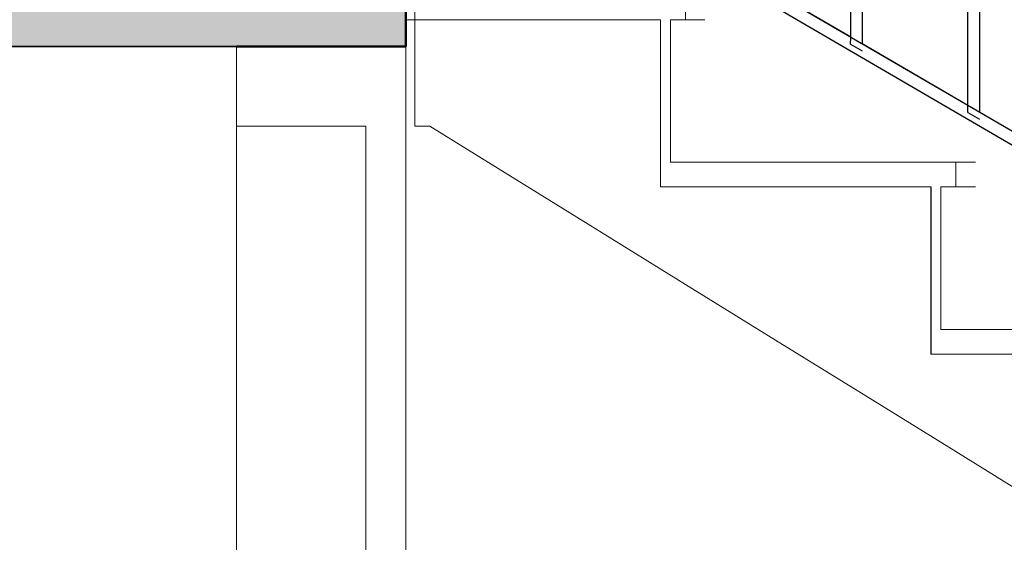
# Model space of a CAD drawing. Header units: millimetres. Extents: x -36478 to 31050, y -14815 to 11827.
# Tile 35 of 256: x -8024 to -7035, y 1132 to 1657. Entities that reach past the tile are written whole.
import ezdxf

# ---------------------------------------------------------------- set-up
doc = ezdxf.new("R2010")
doc.units = ezdxf.units.MM
doc.header["$MEASUREMENT"] = 0
doc.linetypes.add('Wipeout_Contour', pattern=[1000, 0, -1000])
for name, color, linetype in [('3D prvky model', 7, 'Continuous'), ('Interiér - schodiště', 7, 'Continuous'), ('Konstrukce - nosné', 7, 'Continuous'), ('Nové_0', 7, 'Continuous'), ('Nové_Kóty - SP', 7, 'Continuous'), ('Nové_Výplně - Povrchové', 7, 'Continuous'), ('TZB - VZT', 7, 'Continuous'), ('Výplně - Povrchové', 7, 'Continuous'), ('Výplně – Řezové', 7, 'Continuous')]:
    doc.layers.add(name, color=color, linetype=linetype)
doc.styles.add('GENEROVANÝ_STYL_2', font='txt')
doc.dimstyles.new('GENEROVANÝ_STYL__4', dxfattribs={"dimtxt": 125, "dimasz": 142.5, "dimexe": 0.18, "dimexo": 150, "dimgap": 0, "dimtad": 1, "dimdec": 0, "dimzin": 0, "dimdsep": 46, "dimtxsty": 'GENEROVANÝ_STYL_2', "dimblk": 'ARROWHEAD_6', "dimblk1": 'ARROWHEAD_6', "dimblk2": 'ARROWHEAD_6', "dimcen": 0.09, "dimclrd": 1, "dimclre": 1, "dimclrt": 1, "dimazin": 0, "dimtfac": 1, "dimtdec": 4, "dimtmove": 0, "dimatfit": 3, "dimfxl": 1, "dimtolj": 1, "dimtzin": 0, "dimarcsym": 0})

# ---------------------------------------------------------------- blocks, each defined once
blk = doc.blocks.new('*D6313')
at = {"layer": 'Nové_Kóty - SP', "color": 1, "linetype": 'Continuous', "lineweight": 25}
for p, q in [((-7511.64, 3120.05), (-7666.75, 2874.28)), ((-7586.69, 3001.13), (-7681.83, 3061.17)), ((-7483.24, 3024.53), (-7690.15, 2977.73)), ((-5193.38, 1490.72), (-7586.69, 3001.13)), ((-5118.33, 1609.64), (-5273.43, 1363.87)), ((-5296.83, 1467.32), (-5089.93, 1514.12)), ((-5098.24, 1430.68), (-5193.38, 1490.72))]:
    blk.add_line(p, q, dxfattribs=at)
at = {"layer": 'Nové_Kóty - SP', "color": 1, "lineweight": 25, "insert": (-6557.43, 2381.13), "char_height": 125, "attachment_point": 7, "rotation": 327.74418, "style": 'GENEROVANÝ_STYL_2'}
blk.add_mtext('\\A1;{\\pql;\\fArial|b0|i0|c0|p38;2\xa0830}', dxfattribs=at)
blk = doc.blocks.new('ARROWHEAD_6')
at = {"color": 0, "linetype": 'Continuous', "lineweight": 0}
for p, q in [((-0.5, -0.5), (0.5, 0.5)), ((0, 0), (-1, 0))]:
    blk.add_line(p, q, dxfattribs=at)

msp = doc.modelspace()

# ---------------------------------------------------------------- hatches: boundary and pattern name
at = {"layer": 'Výplně – Řezové', "linetype": 'Continuous', "lineweight": 13}
msp.add_hatch(color=254, dxfattribs=at).paths.add_polyline_path([(-7766.15, 1650.13), (-7851.03, 1650.13), (-7851.03, 1831.66), (-7766.15, 1831.66)])

# ---------------------------------------------------------------- wipeouts: each hides what was drawn before it
at = {"color": 254, "linetype": 'Wipeout_Contour', "lineweight": 0, "ltscale": 49724.457531}
msp.add_wipeout([(-7626.59, 1657), (-7635.88, 1657), (-7635.88, 170), (-5456.21, 170), (-5456.21, 217.25), (-7611.73, 1550), (-7626.59, 1550)], dxfattribs=at).dxf.layer = 'Výplně - Povrchové'
at = {"color": 254, "linetype": 'Wipeout_Contour', "lineweight": 0, "ltscale": 33394.916398}
msp.add_wipeout([(-7806.34, 1630), (-8729.74, 1630), (-8729.74, 170), (-7806.34, 170)], dxfattribs=at).dxf.layer = 'Výplně - Povrchové'

# ---------------------------------------------------------------- next in the draw order: linework, layer by layer
at = {"layer": 'Konstrukce - nosné', "color": 7, "linetype": 'Continuous', "lineweight": 50}
msp.add_line((-7635.88, 1850), (-7635.88, 1630), dxfattribs=at)
at = {"layer": 'Konstrukce - nosné', "color": 8, "linetype": 'Continuous', "lineweight": 13, "flags": 128}
msp.add_lwpolyline([(-7635.88, 1630), (-7635.88, 1562), (-7635.88, 200)], dxfattribs=at)

# ---------------------------------------------------------------- next in the draw order: wipeouts: each hides what was drawn before it
at = {"color": 254, "linetype": 'Wipeout_Contour', "lineweight": 0, "ltscale": 22329.406146}
msp.add_wipeout([(-7350.31, 1514), (-7136.07, 1514), (-7350.31, 1637.41)], dxfattribs=at).dxf.layer = 'Výplně - Povrchové'
at = {"color": 254, "linetype": 'Wipeout_Contour', "lineweight": 0, "ltscale": 47182.657116}
msp.add_wipeout([(-7806.34, 1630), (-7806.34, 170), (-7805.88, 170), (-7805.88, 200), (-7805.92, 200), (-7805.92, 1630)], dxfattribs=at).dxf.layer = 'Výplně - Povrchové'
at = {"color": 254, "linetype": 'Wipeout_Contour', "lineweight": 0, "ltscale": 21412.192682}
msp.add_wipeout([(-6844.43, 1346), (-7078.59, 1480.89), (-7078.59, 1346)], dxfattribs=at).dxf.layer = 'Výplně - Povrchové'

# ---------------------------------------------------------------- next in the draw order: hatches: boundary and pattern name
at = {"layer": 'Výplně – Řezové', "linetype": 'Continuous', "lineweight": 13}
for points in [[(-7805.88, 1630), (-7805.88, 1850), (-8904.4, 1850), (-8904.4, 1630)], [(-7805.88, 1850), (-7805.88, 1630), (-7635.88, 1630), (-7635.88, 1850)]]:
    msp.add_hatch(color=254, dxfattribs=at).paths.add_polyline_path(points)

# ---------------------------------------------------------------- next in the draw order: linework, layer by layer
at = {"layer": '3D prvky model', "color": 7, "linetype": 'Continuous', "lineweight": 35}
msp.add_line((-7805.88, 1630), (-8904.4, 1630), dxfattribs=at)
at = {"layer": 'Konstrukce - nosné', "color": 7, "linetype": 'Continuous', "lineweight": 50}
msp.add_line((-7635.88, 1630), (-7805.88, 1630), dxfattribs=at)
at = {"layer": 'TZB - VZT', "color": 7, "linetype": 'Continuous', "lineweight": 35}
msp.add_line((-7805.67, 1630), (-8931.86, 1630), dxfattribs=at)

# ---------------------------------------------------------------- next in the draw order: wipeouts: each hides what was drawn before it
at = {"color": 254, "linetype": 'Wipeout_Contour', "lineweight": 0, "ltscale": 30110.876467}
msp.add_wipeout([(-7350.31, 1637.41), (-7369.87, 1648.68), (-7369.87, 1514), (-7350.31, 1514)], dxfattribs=at).dxf.layer = 'Výplně - Povrchové'
at = {"color": 254, "linetype": 'Wipeout_Contour', "lineweight": 0, "ltscale": 31276.108963}
msp.add_wipeout([(-7675.9, 1550), (-7805.9, 1550), (-7805.9, 200), (-7675.9, 200)], dxfattribs=at).dxf.layer = 'Výplně - Povrchové'
at = {"color": 254, "linetype": 'Wipeout_Contour', "lineweight": 0, "ltscale": 36161.72363}
msp.add_wipeout([(-7098.16, 1489), (-7098.16, 1346), (-7078.59, 1346), (-7078.59, 1480.89), (-7092.67, 1489)], dxfattribs=at).dxf.layer = 'Výplně - Povrchové'

# ---------------------------------------------------------------- next in the draw order: linework, layer by layer
at = {"layer": 'Konstrukce - nosné', "color": 8, "linetype": 'Continuous', "lineweight": 13}
for p, q in [((-7805.88, 1630), (-7805.88, 1550)), ((-7805.92, 200), (-7805.92, 1550)), ((-7675.88, 1550), (-7805.88, 1550)), ((-7675.88, 1550), (-7675.88, 200))]:
    msp.add_line(p, q, dxfattribs=at)

# ---------------------------------------------------------------- next in the draw order: wipeouts: each hides what was drawn before it
at = {"color": 254, "linetype": 'Wipeout_Contour', "lineweight": 0, "ltscale": 30172.40987}
msp.add_wipeout([(-7369.87, 1648.68), (-7379.87, 1654.44), (-7379.87, 1514), (-7369.87, 1514)], dxfattribs=at).dxf.layer = 'Výplně - Povrchové'
at = {"color": 254, "linetype": 'Wipeout_Contour', "lineweight": 0, "ltscale": 28974.207206}
msp.add_wipeout([(-7098.16, 1489), (-7108.15, 1489), (-7108.15, 1346), (-7098.16, 1346)], dxfattribs=at).dxf.layer = 'Výplně - Povrchové'

# ---------------------------------------------------------------- next in the draw order: wipeouts: each hides what was drawn before it
at = {"color": 254, "linetype": 'Wipeout_Contour', "lineweight": 0, "ltscale": 29604.20961}
msp.add_wipeout([(-7379.87, 1514), (-7379.87, 1489), (-7092.67, 1489), (-7136.07, 1514)], dxfattribs=at).dxf.layer = 'Výplně - Povrchové'
at = {"color": 254, "linetype": 'Wipeout_Contour', "lineweight": 0, "ltscale": 35318.049512}
msp.add_wipeout([(-7108.15, 1321), (-6811.44, 1321), (-6811.44, 1327), (-6844.43, 1346), (-7108.15, 1346)], dxfattribs=at).dxf.layer = 'Výplně - Povrchové'

# ---------------------------------------------------------------- next in the draw order: wipeouts: each hides what was drawn before it
at = {"color": 254, "linetype": 'Wipeout_Contour', "lineweight": 0, "ltscale": 156441.789076}
msp.add_wipeout([(-7626.59, 1550), (-7611.73, 1550), (-5456.21, 217.25), (-5456.21, 170), (-5206.25, 170), (-5206.25, 313), (-5477.96, 313), (-5477.96, 481), (-5749.68, 481), (-5749.68, 649), (-6021.39, 649), (-6021.39, 817), (-6293.11, 817), (-6293.11, 985), (-6564.82, 985), (-6564.82, 1153), (-6836.54, 1153), (-6836.54, 1321), (-7108.25, 1321), (-7108.25, 1489), (-7379.97, 1489), (-7379.97, 1654.49), (-7384.32, 1657), (-7626.59, 1657)], dxfattribs=at).dxf.layer = 'Výplně - Povrchové'

# ---------------------------------------------------------------- next in the draw order: linework, layer by layer
at = {"layer": 'Interiér - schodiště', "color": 8, "linetype": 'Continuous', "lineweight": 20}
for p, q in [((-7626.59, 1657), (-7626.59, 1682)), ((-7354.87, 1657), (-7354.87, 1682)), ((-7635.88, 1657), (-7626.59, 1657)), ((-7369.87, 1514), (-7369.87, 1657)), ((-7369.87, 1657), (-7354.87, 1657)), ((-7354.87, 1657), (-7335.31, 1657)), ((-7369.87, 1514), (-7083.16, 1514)), ((-7083.16, 1514), (-7063.59, 1514)), ((-7083.16, 1489), (-7083.16, 1514)), ((-7098.16, 1346), (-7098.16, 1489)), ((-7098.16, 1489), (-7083.16, 1489)), ((-7083.16, 1489), (-7063.59, 1489)), ((-7098.16, 1346), (-6811.44, 1346))]:
    msp.add_line(p, q, dxfattribs=at)
at = {"layer": 'Interiér - schodiště', "color": 251, "linetype": 'Continuous', "lineweight": 20, "true_color": 0x6a6a6a}
for p, q in [((-7626.59, 1559.19), (-7626.59, 1657)), ((-7626.59, 1550), (-7626.59, 1559.19)), ((-7626.59, 1550), (-7611.73, 1550)), ((-7536.02, 1503.19), (-7611.73, 1550)), ((-7445.44, 1447.19), (-7536.02, 1503.19)), ((-7354.87, 1391.19), (-7445.44, 1447.19)), ((-7264.3, 1335.19), (-7354.87, 1391.19)), ((-7173.73, 1279.19), (-7264.3, 1335.19)), ((-7083.16, 1223.19), (-7173.73, 1279.19)), ((-6992.59, 1167.19), (-7083.16, 1223.19))]:
    msp.add_line(p, q, dxfattribs=at)

# ---------------------------------------------------------------- next in the draw order: wipeouts: each hides what was drawn before it
at = {"color": 254, "linetype": 'Wipeout_Contour', "lineweight": 0, "ltscale": 37717.459145}
msp.add_wipeout([(-7379.97, 1489), (-7379.87, 1489), (-7379.87, 1514), (-7379.87, 1654.44), (-7379.97, 1654.49)], dxfattribs=at).dxf.layer = 'Výplně - Povrchové'
at = {"color": 254, "linetype": 'Wipeout_Contour', "lineweight": 0, "ltscale": 36219.693155}
msp.add_wipeout([(-7108.25, 1321), (-7108.15, 1321), (-7108.15, 1346), (-7108.15, 1489), (-7108.25, 1489)], dxfattribs=at).dxf.layer = 'Výplně - Povrchové'

# ---------------------------------------------------------------- next in the draw order: linework, layer by layer
at = {"layer": 'Interiér - schodiště', "color": 251, "linetype": 'Continuous', "lineweight": 20, "true_color": 0x6a6a6a}
for p, q in [((-7626.59, 1657), (-7379.97, 1657)), ((-7379.97, 1489), (-7379.97, 1657)), ((-7379.97, 1489), (-7379.87, 1489)), ((-7379.87, 1489), (-7108.25, 1489)), ((-7108.25, 1321), (-7108.25, 1489)), ((-7108.25, 1321), (-7108.15, 1321)), ((-7108.15, 1321), (-6836.54, 1321))]:
    msp.add_line(p, q, dxfattribs=at)
at = {"layer": 'Interiér - schodiště', "color": 8, "linetype": 'Continuous', "lineweight": 20}
for p, q in [((-7379.97, 1657), (-7379.87, 1657)), ((-7379.87, 1657), (-7379.87, 1514)), ((-7379.87, 1489), (-7379.87, 1514)), ((-7108.25, 1489), (-7108.15, 1489)), ((-7108.15, 1489), (-7108.15, 1346)), ((-7108.15, 1321), (-7108.15, 1346))]:
    msp.add_line(p, q, dxfattribs=at)

# ---------------------------------------------------------------- next in the draw order: dimensions: what is measured, and where the dimension line sits
at = {"layer": 'Nové_Kóty - SP', "color": 1, "linetype": 'Continuous', "lineweight": 25}
dim = msp.add_linear_dim(base=(-7586.69, 3001.13), p1=(-5271.54, 1366.88), p2=(-7685.57, 2844.45), angle=147.74418, dimstyle='GENEROVANÝ_STYL__4', dxfattribs=at)
dim.commit()
dim.dimension.update_dxf_attribs({"geometry": '*D6313', "text_midpoint": (-6342.5, 2319.39), "dimtype": 160, "text_rotation": 327.74418})

# ---------------------------------------------------------------- next in the draw order: wipeouts: each hides what was drawn before it
at = {"color": 254, "linetype": 'Wipeout_Contour', "lineweight": 0, "ltscale": 37937.091804}
msp.add_wipeout([(-7651.45, 2850), (-5360.14, 1587.45), (-5435.37, 1628.89), (-4983.79, 1380), (-4983.47, 1380), (-7651.27, 2850)], dxfattribs=at).dxf.layer = 'Nové_Výplně - Povrchové'

# ---------------------------------------------------------------- next in the draw order: linework, layer by layer
at = {"layer": 'Nové_0', "color": 1, "linetype": 'Continuous', "lineweight": 25}
for p, q in [((-7189, 1632.56), (-7188.83, 1639.41)), ((-7189, 1632.56), (-7177.17, 1625.66)), ((-7071.19, 1563.86), (-7071.02, 1570.71)), ((-7071.19, 1563.86), (-7059.35, 1556.96)), ((-6953.2, 1502.14), (-7058.97, 1563.81))]:
    msp.add_line(p, q, dxfattribs=at)

# ---------------------------------------------------------------- next in the draw order: wipeouts: each hides what was drawn before it
at = {"color": 254, "linetype": 'Wipeout_Contour', "lineweight": 0, "ltscale": 29627.055016}
msp.add_wipeout([(-7267.14, 1710.08), (-7267.36, 1710.08), (-7159.91, 1650.87), (-7159.91, 1650.99)], dxfattribs=at).dxf.layer = 'Nové_Výplně - Povrchové'
at = {"color": 254, "linetype": 'Wipeout_Contour', "lineweight": 0, "ltscale": 29102.38153}
msp.add_wipeout([(-7147.91, 1644.26), (-7040.47, 1585.05), (-7040.47, 1585.17), (-7147.7, 1644.26)], dxfattribs=at).dxf.layer = 'Nové_Výplně - Povrchové'

# ---------------------------------------------------------------- next in the draw order: linework, layer by layer
at = {"layer": 'Nové_0', "color": 1, "linetype": 'Continuous', "lineweight": 25}
for p, q in [((-7188.83, 1639.41), (-7188.83, 2540.36)), ((-7177, 1632.51), (-7177, 2532.89)), ((-7071.02, 1570.71), (-7071.02, 2466.01)), ((-7059.19, 1563.81), (-7059.19, 2458.54)), ((-7188.83, 1639.53), (-7294.6, 1701.2)), ((-7071.02, 1570.83), (-7176.78, 1632.5))]:
    msp.add_line(p, q, dxfattribs=at)

# ---------------------------------------------------------------- next in the draw order: wipeouts: each hides what was drawn before it
at = {"color": 254, "linetype": 'Wipeout_Contour', "lineweight": 0, "ltscale": 29846.76798}
msp.add_wipeout([(-7147.91, 2549.56), (-7147.91, 1644.26), (-7147.7, 1644.26), (-7147.7, 2549.44)], dxfattribs=at).dxf.layer = 'Nové_Výplně - Povrchové'

# ---------------------------------------------------------------- next in the draw order: linework, layer by layer
at = {"layer": 'Nové_0', "color": 1, "linetype": 'Continuous', "lineweight": 25}
for p, q in [((-6481.95, 1227.24), (-7663.85, 1916.38)), ((-6481.95, 1213.35), (-7664.18, 1902.68))]:
    msp.add_line(p, q, dxfattribs=at)

doc.saveas('drawing.dxf')
